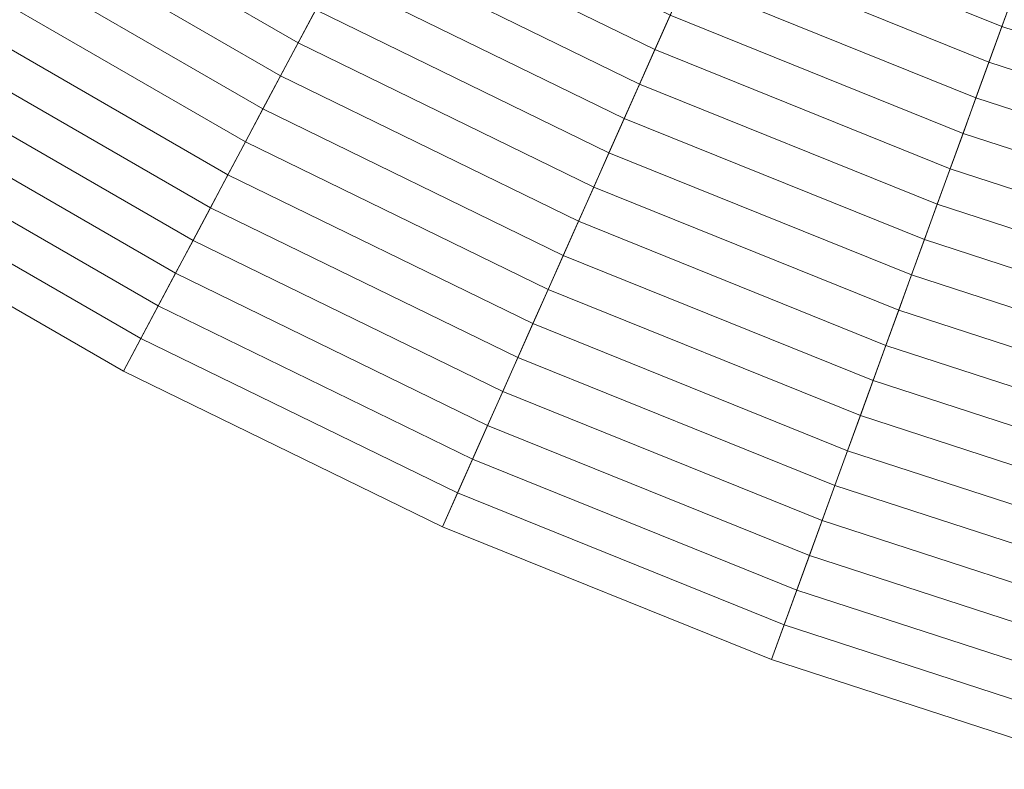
# Model space of a CAD drawing. Header units: centimetres. Extents: x -3.01 to 4.18, y -5.46 to 1.74.
# Tile 12 of 256: x -1.18 to -0.48, y -5.32 to -4.79. Entities that reach past the tile are written whole.
import ezdxf

# ---------------------------------------------------------------- set-up
doc = ezdxf.new("R2010")
doc.units = ezdxf.units.CM
doc.header["$LTSCALE"] = 2.54
doc.layers.add('Lucido design-1', color=7, linetype='Continuous')

# ---------------------------------------------------------------- blocks, each defined once
blk = doc.blocks.new('Gruppo-1')
at = {"color": 142, "linetype": 'Continuous', "lineweight": 9}
for points in [[(-1.52886, -4.77181, 37.29766), (-1.32062, -4.91227, 37.29766), (0.58522, -1.86229, 37.29766), (0.58509, -1.86221, 37.29766)], [(-1.32062, -4.91227, 37.29766), (-1.10309, -5.03786, 37.29766), (0.58535, -1.86237, 37.29766), (0.58522, -1.86229, 37.29766)], [(-1.10309, -5.03786, 37.29766), (-0.87733, -5.14797, 37.29766), (0.58548, -1.86244, 37.29766), (0.58535, -1.86237, 37.29766)], [(-0.87733, -5.14797, 37.29766), (-0.64444, -5.24206, 37.29766), (0.58562, -1.86249, 37.29766), (0.58548, -1.86244, 37.29766)], [(-0.64444, -5.24206, 37.29766), (-0.40555, -5.31968, 37.29766), (0.58577, -1.86254, 37.29766), (0.58562, -1.86249, 37.29766)], [(-1.16708, -4.66655, 37.65929), (-0.96706, -4.78203, 37.65929), (-0.97953, -4.80547, 37.6472), (-1.18115, -4.68907, 37.6472)], [(-1.18115, -4.68907, 37.6472), (-0.97953, -4.80547, 37.6472), (-0.99198, -4.82888, 37.63501), (-1.1952, -4.71155, 37.63501)], [(-0.917, -4.68787, 37.70674), (-0.71611, -4.78585, 37.70674), (-0.72698, -4.81026, 37.69502), (-0.92954, -4.71146, 37.69502)], [(-0.67247, -4.68784, 37.7527), (-0.47218, -4.76877, 37.7527), (-0.48137, -4.79403, 37.74135), (-0.6834, -4.7124, 37.74135)], [(-1.1952, -4.71155, 37.63501), (-0.99198, -4.82888, 37.63501), (-1.0044, -4.85226, 37.62274), (-1.20923, -4.734, 37.62274)], [(-0.92954, -4.71146, 37.69502), (-0.72698, -4.81026, 37.69502), (-0.73783, -4.83464, 37.6832), (-0.94207, -4.73502, 37.6832)], [(-0.6834, -4.7124, 37.74135), (-0.48137, -4.79403, 37.74135), (-0.49055, -4.81925, 37.72991), (-0.69432, -4.73692, 37.72991)], [(-1.20923, -4.734, 37.62274), (-1.0044, -4.85226, 37.62274), (-1.01681, -4.87559, 37.61037), (-1.22323, -4.75641, 37.61037)], [(-0.94207, -4.73502, 37.6832), (-0.73783, -4.83464, 37.6832), (-0.74866, -4.85897, 37.67129), (-0.95458, -4.75854, 37.67129)], [(-0.69432, -4.73692, 37.72991), (-0.49055, -4.81925, 37.72991), (-0.49972, -4.84443, 37.71837), (-0.70522, -4.7614, 37.71837)], [(-1.22323, -4.75641, 37.61037), (-1.01681, -4.87559, 37.61037), (-1.0292, -4.89889, 37.59791), (-1.23721, -4.77879, 37.59791)], [(-0.95458, -4.75854, 37.67129), (-0.74866, -4.85897, 37.67129), (-0.75948, -4.88327, 37.65929), (-0.96706, -4.78203, 37.65929)], [(-0.70522, -4.7614, 37.71837), (-0.49972, -4.84443, 37.71837), (-0.50887, -4.86958, 37.70674), (-0.71611, -4.78585, 37.70674)], [(-0.47218, -4.76877, 37.7527), (-0.26672, -4.83552, 37.7527), (-0.27413, -4.86136, 37.74135), (-0.48137, -4.79403, 37.74135)], [(-1.23721, -4.77879, 37.59791), (-1.0292, -4.89889, 37.59791), (-1.04157, -4.92215, 37.58536), (-1.25117, -4.80113, 37.58536)], [(-0.96706, -4.78203, 37.65929), (-0.75948, -4.88327, 37.65929), (-0.77028, -4.90753, 37.6472), (-0.97953, -4.80547, 37.6472)], [(-0.71611, -4.78585, 37.70674), (-0.50887, -4.86958, 37.70674), (-0.51801, -4.89469, 37.69502), (-0.72698, -4.81026, 37.69502)], [(-0.48137, -4.79403, 37.74135), (-0.27413, -4.86136, 37.74135), (-0.28153, -4.88716, 37.72991), (-0.49055, -4.81925, 37.72991)], [(-1.25117, -4.80113, 37.58536), (-1.04157, -4.92215, 37.58536), (-1.05391, -4.94537, 37.57271), (-1.26511, -4.82343, 37.57271)], [(-0.97953, -4.80547, 37.6472), (-0.77028, -4.90753, 37.6472), (-0.78107, -4.93175, 37.63501), (-0.99198, -4.82888, 37.63501)], [(-0.72698, -4.81026, 37.69502), (-0.51801, -4.89469, 37.69502), (-0.52713, -4.91976, 37.6832), (-0.73783, -4.83464, 37.6832)], [(-0.49055, -4.81925, 37.72991), (-0.28153, -4.88716, 37.72991), (-0.28892, -4.91293, 37.71837), (-0.49972, -4.84443, 37.71837)], [(-1.26511, -4.82343, 37.57271), (-1.05391, -4.94537, 37.57271), (-1.06624, -4.96855, 37.55998), (-1.27902, -4.8457, 37.55998)], [(-0.99198, -4.82888, 37.63501), (-0.78107, -4.93175, 37.63501), (-0.79183, -4.95593, 37.62274), (-1.0044, -4.85226, 37.62274)], [(-0.73783, -4.83464, 37.6832), (-0.52713, -4.91976, 37.6832), (-0.53624, -4.94479, 37.67129), (-0.74866, -4.85897, 37.67129)], [(-1.27902, -4.8457, 37.55998), (-1.06624, -4.96855, 37.55998), (-1.07854, -4.99169, 37.54715), (-1.29291, -4.86792, 37.54715)], [(-0.49972, -4.84443, 37.71837), (-0.28892, -4.91293, 37.71837), (-0.2963, -4.93865, 37.70674), (-0.50887, -4.86958, 37.70674)], [(-1.0044, -4.85226, 37.62274), (-0.79183, -4.95593, 37.62274), (-0.80258, -4.98008, 37.61037), (-1.01681, -4.87559, 37.61037)], [(-0.74866, -4.85897, 37.67129), (-0.53624, -4.94479, 37.67129), (-0.54534, -4.96979, 37.65929), (-0.75948, -4.88327, 37.65929)], [(-1.29291, -4.86792, 37.54715), (-1.07854, -4.99169, 37.54715), (-1.09083, -5.01479, 37.53424), (-1.30678, -4.89011, 37.53424)], [(-0.50887, -4.86958, 37.70674), (-0.2963, -4.93865, 37.70674), (-0.30366, -4.96434, 37.69502), (-0.51801, -4.89469, 37.69502)], [(-1.01681, -4.87559, 37.61037), (-0.80258, -4.98008, 37.61037), (-0.81331, -5.00418, 37.59791), (-1.0292, -4.89889, 37.59791)], [(-0.75948, -4.88327, 37.65929), (-0.54534, -4.96979, 37.65929), (-0.55442, -4.99474, 37.6472), (-0.77028, -4.90753, 37.6472)], [(-1.30678, -4.89011, 37.53424), (-1.09083, -5.01479, 37.53424), (-1.10309, -5.03786, 37.52124), (-1.32062, -4.91227, 37.52124)], [(-1.0292, -4.89889, 37.59791), (-0.81331, -5.00418, 37.59791), (-0.82403, -5.02825, 37.58536), (-1.04157, -4.92215, 37.58536)], [(-0.51801, -4.89469, 37.69502), (-0.30366, -4.96434, 37.69502), (-0.31102, -4.98998, 37.6832), (-0.52713, -4.91976, 37.6832)], [(-1.32062, -4.91227, 37.52124), (-1.10309, -5.03786, 37.52124), (-1.10309, -5.03786, 37.29766), (-1.32062, -4.91227, 37.29766)], [(-0.77028, -4.90753, 37.6472), (-0.55442, -4.99474, 37.6472), (-0.56349, -5.01966, 37.63501), (-0.78107, -4.93175, 37.63501)], [(-0.52713, -4.91976, 37.6832), (-0.31102, -4.98998, 37.6832), (-0.31836, -5.01559, 37.67129), (-0.53624, -4.94479, 37.67129)], [(-1.04157, -4.92215, 37.58536), (-0.82403, -5.02825, 37.58536), (-0.83472, -5.05227, 37.57271), (-1.05391, -4.94537, 37.57271)], [(-0.78107, -4.93175, 37.63501), (-0.56349, -5.01966, 37.63501), (-0.57255, -5.04453, 37.62274), (-0.79183, -4.95593, 37.62274)], [(-1.05391, -4.94537, 37.57271), (-0.83472, -5.05227, 37.57271), (-0.8454, -5.07625, 37.55998), (-1.06624, -4.96855, 37.55998)], [(-0.53624, -4.94479, 37.67129), (-0.31836, -5.01559, 37.67129), (-0.32569, -5.04116, 37.65929), (-0.54534, -4.96979, 37.65929)], [(-0.79183, -4.95593, 37.62274), (-0.57255, -5.04453, 37.62274), (-0.58158, -5.06937, 37.61037), (-0.80258, -4.98008, 37.61037)], [(-1.06624, -4.96855, 37.55998), (-0.8454, -5.07625, 37.55998), (-0.85606, -5.1002, 37.54715), (-1.07854, -4.99169, 37.54715)], [(-0.54534, -4.96979, 37.65929), (-0.32569, -5.04116, 37.65929), (-0.33301, -5.06668, 37.6472), (-0.55442, -4.99474, 37.6472)], [(-0.80258, -4.98008, 37.61037), (-0.58158, -5.06937, 37.61037), (-0.59061, -5.09416, 37.59791), (-0.81331, -5.00418, 37.59791)], [(-1.07854, -4.99169, 37.54715), (-0.85606, -5.1002, 37.54715), (-0.86671, -5.1241, 37.53424), (-1.09083, -5.01479, 37.53424)], [(-0.55442, -4.99474, 37.6472), (-0.33301, -5.06668, 37.6472), (-0.34032, -5.09217, 37.63501), (-0.56349, -5.01966, 37.63501)], [(-0.81331, -5.00418, 37.59791), (-0.59061, -5.09416, 37.59791), (-0.59962, -5.11891, 37.58536), (-0.82403, -5.02825, 37.58536)], [(-1.09083, -5.01479, 37.53424), (-0.86671, -5.1241, 37.53424), (-0.87733, -5.14797, 37.52124), (-1.10309, -5.03786, 37.52124)], [(-0.56349, -5.01966, 37.63501), (-0.34032, -5.09217, 37.63501), (-0.34761, -5.11762, 37.62274), (-0.57255, -5.04453, 37.62274)], [(-0.82403, -5.02825, 37.58536), (-0.59962, -5.11891, 37.58536), (-0.60861, -5.14363, 37.57271), (-0.83472, -5.05227, 37.57271)], [(-1.10309, -5.03786, 37.52124), (-0.87733, -5.14797, 37.52124), (-0.87733, -5.14797, 37.29766), (-1.10309, -5.03786, 37.29766)], [(-0.57255, -5.04453, 37.62274), (-0.34761, -5.11762, 37.62274), (-0.3549, -5.14302, 37.61037), (-0.58158, -5.06937, 37.61037)], [(-0.83472, -5.05227, 37.57271), (-0.60861, -5.14363, 37.57271), (-0.61759, -5.1683, 37.55998), (-0.8454, -5.07625, 37.55998)], [(-0.58158, -5.06937, 37.61037), (-0.3549, -5.14302, 37.61037), (-0.36217, -5.16838, 37.59791), (-0.59061, -5.09416, 37.59791)], [(-0.8454, -5.07625, 37.55998), (-0.61759, -5.1683, 37.55998), (-0.62656, -5.19293, 37.54715), (-0.85606, -5.1002, 37.54715)], [(-0.59061, -5.09416, 37.59791), (-0.36217, -5.16838, 37.59791), (-0.36943, -5.19371, 37.58536), (-0.59962, -5.11891, 37.58536)], [(-0.85606, -5.1002, 37.54715), (-0.62656, -5.19293, 37.54715), (-0.63551, -5.21751, 37.53424), (-0.86671, -5.1241, 37.53424)], [(-0.59962, -5.11891, 37.58536), (-0.36943, -5.19371, 37.58536), (-0.37668, -5.21899, 37.57271), (-0.60861, -5.14363, 37.57271)], [(-0.86671, -5.1241, 37.53424), (-0.63551, -5.21751, 37.53424), (-0.64444, -5.24206, 37.52124), (-0.87733, -5.14797, 37.52124)], [(-0.87733, -5.14797, 37.52124), (-0.64444, -5.24206, 37.52124), (-0.64444, -5.24206, 37.29766), (-0.87733, -5.14797, 37.29766)], [(-0.60861, -5.14363, 37.57271), (-0.37668, -5.21899, 37.57271), (-0.38392, -5.24422, 37.55998), (-0.61759, -5.1683, 37.55998)], [(-0.61759, -5.1683, 37.55998), (-0.38392, -5.24422, 37.55998), (-0.39114, -5.26942, 37.54715), (-0.62656, -5.19293, 37.54715)], [(-0.62656, -5.19293, 37.54715), (-0.39114, -5.26942, 37.54715), (-0.39835, -5.29457, 37.53424), (-0.63551, -5.21751, 37.53424)], [(-0.63551, -5.21751, 37.53424), (-0.39835, -5.29457, 37.53424), (-0.40555, -5.31968, 37.52124), (-0.64444, -5.24206, 37.52124)], [(-0.64444, -5.24206, 37.52124), (-0.40555, -5.31968, 37.52124), (-0.40555, -5.31968, 37.29766), (-0.64444, -5.24206, 37.29766)]]:
    blk.add_3dface(points, dxfattribs=at)

msp = doc.modelspace()

# ---------------------------------------------------------------- block references
at = {"layer": 'Lucido design-1', "color": 7}
msp.add_blockref('Gruppo-1', (0, 0), dxfattribs=at)

doc.saveas('drawing.dxf')
